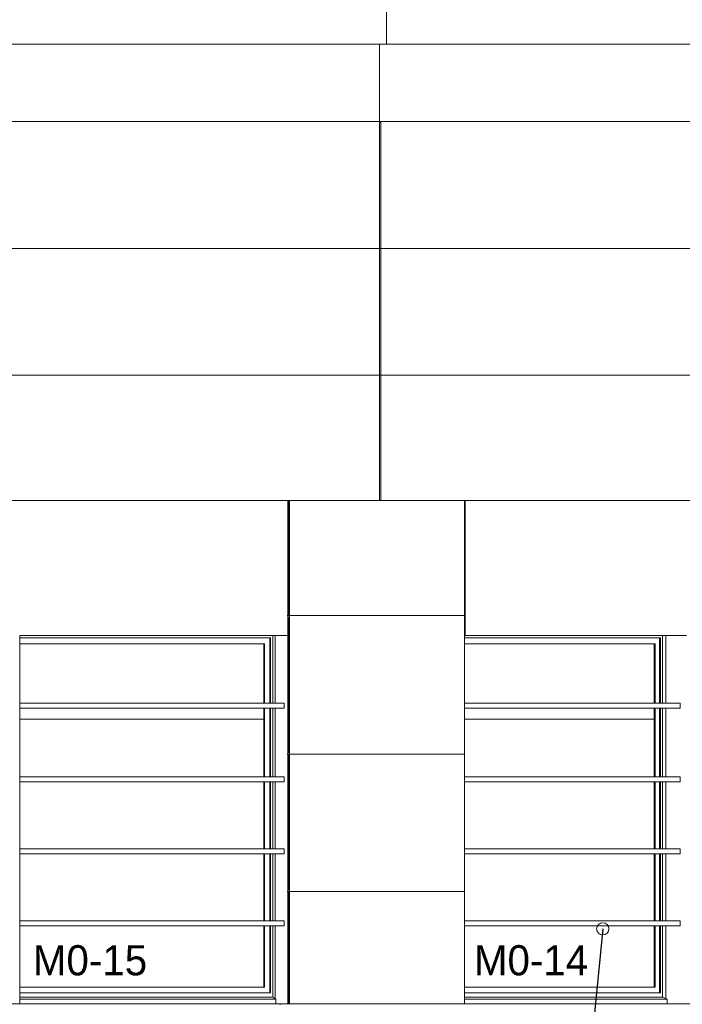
# Model space of a CAD drawing. Header units: millimetres. Extents: x 52659 to 1698020, y -10054 to 104697.
# Tile 45 of 223: x 155721 to 159677, y 5975 to 11855. Entities that reach past the tile are written whole.
import ezdxf

# ---------------------------------------------------------------- set-up
doc = ezdxf.new("R2010")
doc.units = ezdxf.units.MM
doc.header["$MEASUREMENT"] = 0
for name, color, linetype in [('00-00 nomenclature fenetres amphi 300', 7, 'Continuous'), ('02-06 Poutre.Construction', 7, 'Continuous'), ('05-02 Cotation 200ème 100ème.Cotations', 7, 'Continuous'), ('06-05 Etiquette.Texte', 7, 'Continuous'), ('08-01 2D Dessin général.2D', 7, 'Continuous'), ('A-GLAZ-____-OTLN.Modèle IFC', 7, 'Continuous'), ('A-WALL-____-OTLN.Modèle IFC', 7, 'Continuous'), ('IFC Calque.Modèle IFC', 7, 'Continuous')]:
    doc.layers.add(name, color=color, linetype=linetype)
doc.styles.add('STYLE_GENERE_3', font='ARIALN.TTF')
doc.styles.add('STYLE_GENERE_5', font='txt')
doc.dimstyles.new('STYLE_GENERE__1', dxfattribs={"dimtxt": 200, "dimasz": 95, "dimexe": 0.18, "dimexo": 100, "dimgap": 0, "dimtad": 0, "dimlfac": 0.001, "dimzin": 0, "dimdsep": 46, "dimtxsty": 'STYLE_GENERE_3', "dimblk": 'ARROWHEAD_6', "dimblk1": 'ARROWHEAD_6', "dimblk2": 'ARROWHEAD_6', "dimcen": 0.09, "dimclrd": 7, "dimclre": 7, "dimclrt": 7, "dimazin": 0, "dimtfac": 1, "dimtdec": 4, "dimtmove": 2, "dimatfit": 3, "dimfxl": 1, "dimtolj": 1, "dimtzin": 0, "dimarcsym": 0})
doc.dimstyles.new('STYLE_GENERE__2', dxfattribs={"dimtxt": 200, "dimasz": 95, "dimexe": 0.18, "dimexo": 100, "dimgap": 0, "dimtad": 0, "dimlfac": 0.001, "dimzin": 0, "dimdsep": 46, "dimtxsty": 'STYLE_GENERE_3', "dimblk": 'ARROWHEAD_6', "dimblk1": 'ARROWHEAD_6', "dimblk2": 'ARROWHEAD_6', "dimcen": 0.09, "dimclrd": 7, "dimclre": 7, "dimclrt": 7, "dimazin": 0, "dimtfac": 1, "dimtdec": 4, "dimtmove": 0, "dimatfit": 3, "dimfxl": 1, "dimtolj": 1, "dimtzin": 0, "dimarcsym": 0})
doc.dimstyles.new('STYLE_GENERE__4', dxfattribs={"dimtxt": 0.18, "dimasz": 145.92, "dimexe": 0.18, "dimexo": 0.0625, "dimgap": 0, "dimtad": 0, "dimtih": 1, "dimtoh": 1, "dimdec": 4, "dimzin": 0, "dimdsep": 46, "dimcen": 0.09, "dimadec": 0, "dimazin": 0, "dimtfac": 1, "dimtdec": 4, "dimtmove": 0, "dimatfit": 3, "dimldrblk": 'ARROWHEAD_1', "dimfxl": 1, "dimtolj": 1, "dimtzin": 0, "dimarcsym": 0})

# ---------------------------------------------------------------- blocks, each defined once
blk = doc.blocks.new('Élément de coupe_31_1', base_point=(131932.7, 5158.1))
at = {"layer": 'A-WALL-____-OTLN.Modèle IFC', "color": 7, "linetype": 'Continuous', "lineweight": 18}
for p, q in [((155970, 5978.1), (155326.2, 5978.1)), ((156613.8, 5978.1), (155970, 5978.1)), ((156935.7, 5978.1), (156613.8, 5978.1)), ((157257.7, 5978.1), (156935.7, 5978.1)), ((157279.7, 5975.2), (157257.7, 5978.1)), ((157257.7, 5978.1), (157274.4, 5976.4)), ((157628.7, 5978.1), (157257.7, 5978.1)), ((157272.1, 5976.8), (157274.4, 5976.4)), ((157274.4, 5976.4), (157278.3, 5975.4)), ((157999.8, 5978.1), (157628.7, 5978.1)), ((158359.4, 5978.1), (157999.8, 5978.1)), ((158719, 5978.1), (158359.4, 5978.1)), ((159065.9, 5978.1), (158719, 5978.1)), ((159412.8, 5978.1), (159065.9, 5978.1)), ((159745.8, 5978.1), (159412.8, 5978.1))]:
    blk.add_line(p, q, dxfattribs=at)
blk = doc.blocks.new('Élément de coupe_38_1', base_point=(131932.7, 5158.1))
at = {"layer": 'A-WALL-____-OTLN.Modèle IFC', "color": 7, "linetype": 'Continuous', "lineweight": 9}
for p, q in [((155721.3, 5978.1), (155721.3, 8178.1)), ((155983.9, 8178.1), (155721.3, 8178.1)), ((156291.1, 8178.1), (155983.9, 8178.1)), ((156593.9, 8178.1), (156291.1, 8178.1)), ((156892.1, 8178.1), (156593.9, 8178.1)), ((157185.4, 8178.1), (156892.1, 8178.1)), ((157322.9, 8178.1), (157185.4, 8178.1)), ((157245.9, 7773.1), (157245.9, 8178.1)), ((158376.6, 5978.1), (158376.6, 8178.1)), ((158568.6, 8178.1), (158376.6, 8178.1)), ((158826.8, 8178.1), (158568.6, 8178.1)), ((159078.4, 8178.1), (158826.8, 8178.1)), ((159323, 8178.1), (159078.4, 8178.1)), ((159560.5, 8178.1), (159323, 8178.1)), ((159560.5, 8178.1), (159701, 8178.1)), ((159579.1, 7773.1), (159579.1, 8178.1)), ((157245.9, 7333.1), (157245.9, 7743.1)), ((159579.1, 7333.1), (159579.1, 7743.1)), ((157322.6, 7478.1), (157322.6, 7468.1)), ((157245.9, 6903.1), (157245.9, 7303.1)), ((159579.1, 6903.1), (159579.1, 7303.1)), ((157245.9, 6473.1), (157245.9, 6873.1)), ((159579.1, 6473.1), (159579.1, 6873.1)), ((157322.6, 6658.1), (157322.6, 6648.1)), ((157245.9, 6009.4), (157245.9, 6443.1)), ((159579.1, 6009.4), (159579.1, 6443.1))]:
    blk.add_line(p, q, dxfattribs=at)
blk = doc.blocks.new('Élément de coupe_42_1', base_point=(131932.7, 5158.1))
at = {"layer": 'IFC Calque.Modèle IFC', "color": 7, "linetype": 'Continuous', "lineweight": 5}
for p, q in [((157322.9, 8178.1), (157322.9, 8983.1)), ((157326.2, 8298.1), (157326.2, 8983.1)), ((157331.4, 5978.1), (157331.4, 8983.1)), ((157326.2, 7478.1), (157326.2, 8288.1)), ((157326.2, 6658.1), (157326.2, 7468.1)), ((157326.2, 5978.1), (157326.2, 6648.1))]:
    blk.add_line(p, q, dxfattribs=at)
at = {"layer": 'IFC Calque.Modèle IFC', "color": 7, "linetype": 'Continuous', "lineweight": 9}
for p, q in [((157326.2, 8298.1), (157322.9, 8298.1)), ((157331.4, 8298.1), (157326.2, 8298.1)), ((157331.4, 8288.1), (157331.4, 8298.1)), ((157322.9, 8288.1), (157326.2, 8288.1)), ((157326.2, 8288.1), (157331.4, 8288.1)), ((157322.6, 7478.1), (157322.6, 8178.1)), ((157326.2, 7478.1), (157322.6, 7478.1)), ((157322.6, 7468.1), (157326.2, 7468.1)), ((157322.6, 6658.1), (157322.6, 7468.1)), ((157331.4, 7478.1), (157326.2, 7478.1)), ((157326.2, 7468.1), (157331.4, 7468.1)), ((157331.4, 7468.1), (157331.4, 7478.1)), ((157326.2, 6658.1), (157322.6, 6658.1)), ((157322.6, 5978.1), (157322.6, 6648.1)), ((157322.6, 6648.1), (157326.2, 6648.1)), ((157331.4, 6658.1), (157326.2, 6658.1)), ((157326.2, 6648.1), (157331.4, 6648.1)), ((157331.4, 6648.1), (157331.4, 6658.1))]:
    blk.add_line(p, q, dxfattribs=at)
blk = doc.blocks.new('Élément de coupe_47_1', base_point=(131932.7, 5158.1))
at = {"layer": 'A-GLAZ-____-OTLN.Modèle IFC', "color": 7, "linetype": 'Continuous', "lineweight": 18}
for p, q in [((157232.3, 8178.1), (157232.3, 7773.1)), ((155721.3, 8163.1), (157218.9, 8163.1)), ((155721.3, 8128.1), (157183.2, 8128.1)), ((157179.1, 7773.1), (157179.1, 8128.1)), ((157183.2, 8128.1), (157183.2, 7773.1)), ((157214.4, 8163.1), (157214.4, 7773.1)), ((157218.9, 8163.1), (157218.9, 7773.1)), ((157179.1, 7678.1), (157179.1, 7743.1)), ((157183.2, 7743.1), (157183.2, 7333.1)), ((157214.4, 7743.1), (157214.4, 7333.1)), ((157218.9, 7743.1), (157218.9, 7333.1)), ((157232.3, 7743.1), (157232.3, 7333.1)), ((155721.3, 7678.1), (157179.1, 7678.1)), ((157179.1, 7333.1), (157179.1, 7678.1)), ((157179.1, 6903.1), (157179.1, 7303.1)), ((157183.2, 7303.1), (157183.2, 6903.1)), ((157214.4, 7303.1), (157214.4, 6903.1)), ((157218.9, 7303.1), (157218.9, 6903.1)), ((157232.3, 7303.1), (157232.3, 6903.1)), ((157179.1, 6473.1), (157179.1, 6873.1)), ((157183.2, 6873.1), (157183.2, 6473.1)), ((157214.4, 6873.1), (157214.4, 6473.1)), ((157218.9, 6873.1), (157218.9, 6473.1)), ((157232.3, 6873.1), (157232.3, 6473.1)), ((157179.1, 6078.1), (157179.1, 6443.1)), ((157183.2, 6443.1), (157183.2, 6078.1)), ((157214.4, 6443.1), (157214.4, 6043.1)), ((157218.9, 6443.1), (157218.9, 6043.1)), ((157232.3, 6443.1), (157232.3, 6017.4)), ((157183.2, 6078.1), (155721.3, 6078.1)), ((157218.9, 6043.1), (155721.3, 6043.1)), ((155721.3, 6017.4), (157232.3, 6017.4)), ((155721.3, 6006.7), (157250.4, 6006.7)), ((157232.3, 6017.4), (157250.4, 6006.7)), ((157250.4, 6006.7), (157250.4, 5978.1))]:
    blk.add_line(p, q, dxfattribs=at)
blk = doc.blocks.new('Élément de coupe_48_1', base_point=(131932.7, 5158.1))
at = {"layer": 'A-GLAZ-____-OTLN.Modèle IFC', "color": 7, "linetype": 'Continuous', "lineweight": 18}
for p, q in [((159558.8, 8178.1), (159558.8, 7773.1)), ((158376.6, 8163.1), (159547.7, 8163.1)), ((158376.6, 8128.1), (159515.2, 8128.1)), ((159509.1, 7773.1), (159509.1, 8128.1)), ((159515.2, 8128.1), (159515.2, 7773.1)), ((159540.9, 8163.1), (159540.9, 7773.1)), ((159547.7, 8163.1), (159547.7, 7773.1)), ((159509.1, 7678.1), (159509.1, 7743.1)), ((159515.2, 7743.1), (159515.2, 7333.1)), ((159540.9, 7743.1), (159540.9, 7333.1)), ((159547.7, 7743.1), (159547.7, 7333.1)), ((159558.8, 7743.1), (159558.8, 7333.1)), ((158376.6, 7678.1), (159509.1, 7678.1)), ((159509.1, 7333.1), (159509.1, 7678.1)), ((159509.1, 6903.1), (159509.1, 7303.1)), ((159515.2, 7303.1), (159515.2, 6903.1)), ((159540.9, 7303.1), (159540.9, 6903.1)), ((159547.7, 7303.1), (159547.7, 6903.1)), ((159558.8, 7303.1), (159558.8, 6903.1)), ((159509.1, 6473.1), (159509.1, 6873.1)), ((159515.2, 6873.1), (159515.2, 6473.1)), ((159540.9, 6873.1), (159540.9, 6473.1)), ((159547.7, 6873.1), (159547.7, 6473.1)), ((159558.8, 6873.1), (159558.8, 6473.1)), ((159509.1, 6078.1), (159509.1, 6443.1)), ((159515.2, 6443.1), (159515.2, 6078.1)), ((159540.9, 6443.1), (159540.9, 6043.1)), ((159547.7, 6443.1), (159547.7, 6043.1)), ((159558.8, 6443.1), (159558.8, 6017.4)), ((159515.2, 6078.1), (158376.6, 6078.1)), ((159547.7, 6043.1), (158376.6, 6043.1)), ((158376.6, 6017.4), (159558.8, 6017.4)), ((158376.6, 6006.7), (159585.8, 6006.7)), ((159558.8, 6017.4), (159585.8, 6006.7)), ((159585.8, 6006.7), (159585.8, 5978.1))]:
    blk.add_line(p, q, dxfattribs=at)
blk = doc.blocks.new('Élément de coupe_68_1', base_point=(131932.7, 5158.1))
at = {"layer": 'A-WALL-____-OTLN.Modèle IFC', "color": 7, "linetype": 'Continuous', "lineweight": 9}
for p, q in [((155622.4, 11708.1), (155935, 11708.1)), ((155935, 11708.1), (156243.6, 11708.1)), ((156243.6, 11708.1), (156547.8, 11708.1)), ((156547.8, 11708.1), (156847.4, 11708.1)), ((156847.4, 11708.1), (157142.1, 11708.1)), ((157142.1, 11708.1), (157431.6, 11708.1)), ((157431.6, 11708.1), (157715.8, 11708.1)), ((157715.8, 11708.1), (157994.2, 11708.1)), ((157994.2, 11708.1), (158266.7, 11708.1)), ((158266.7, 11708.1), (158533.1, 11708.1)), ((158533.1, 11708.1), (158793, 11708.1)), ((158793, 11708.1), (159046.3, 11708.1)), ((159046.3, 11708.1), (159292.6, 11708.1)), ((159292.6, 11708.1), (159531.9, 11708.1)), ((159531.9, 11708.1), (159763.8, 11708.1)), ((155622.4, 8983.1), (155935, 8983.1)), ((155935, 8983.1), (156243.6, 8983.1)), ((156243.6, 8983.1), (156547.8, 8983.1)), ((156547.8, 8983.1), (156847.4, 8983.1)), ((156847.4, 8983.1), (157142.1, 8983.1)), ((157142.1, 8983.1), (157431.6, 8983.1)), ((157431.6, 8983.1), (157715.8, 8983.1)), ((157715.8, 8983.1), (157994.2, 8983.1)), ((157994.2, 8983.1), (158266.7, 8983.1)), ((158266.7, 8983.1), (158533.1, 8983.1)), ((158533.1, 8983.1), (158793, 8983.1)), ((158793, 8983.1), (159046.3, 8983.1)), ((159046.3, 8983.1), (159292.6, 8983.1)), ((159292.6, 8983.1), (159531.9, 8983.1)), ((159531.9, 8983.1), (159763.8, 8983.1))]:
    blk.add_line(p, q, dxfattribs=at)
blk = doc.blocks.new('Élément de coupe_70_1', base_point=(131932.7, 5158.1))
at = {"layer": 'IFC Calque.Modèle IFC', "color": 7, "linetype": 'Continuous', "lineweight": 5}
for p, q in [((157869.2, 11243.1), (157877.5, 11243.1)), ((157869.2, 8983.1), (157869.2, 11243.1)), ((157877.5, 8983.1), (157877.5, 11243.1)), ((157869.2, 8983.1), (157877.5, 8983.1))]:
    blk.add_line(p, q, dxfattribs=at)
blk = doc.blocks.new('Élément de coupe_566_1', base_point=(131932.7, 5158.1))
at = {"layer": '02-06 Poutre.Construction', "color": 7, "linetype": 'Continuous', "lineweight": 9}
for p, q in [((159663.4, 7773.1), (158376.6, 7773.1)), ((159663.4, 7743.1), (159663.4, 7773.1)), ((159663.4, 7743.1), (158376.6, 7743.1))]:
    blk.add_line(p, q, dxfattribs=at)
blk = doc.blocks.new('Élément de coupe_567_1', base_point=(131932.7, 5158.1))
at = {"layer": '02-06 Poutre.Construction', "color": 7, "linetype": 'Continuous', "lineweight": 9}
for p, q in [((159663.4, 7333.1), (158376.6, 7333.1)), ((159663.4, 7303.1), (158376.6, 7303.1)), ((159663.4, 7303.1), (159663.4, 7333.1))]:
    blk.add_line(p, q, dxfattribs=at)
blk = doc.blocks.new('Élément de coupe_568_1', base_point=(131932.7, 5158.1))
at = {"layer": '02-06 Poutre.Construction', "color": 7, "linetype": 'Continuous', "lineweight": 9}
for p, q in [((159663.4, 6903.1), (158376.6, 6903.1)), ((159663.4, 6873.1), (159663.4, 6903.1)), ((159663.4, 6873.1), (158376.6, 6873.1))]:
    blk.add_line(p, q, dxfattribs=at)
blk = doc.blocks.new('Élément de coupe_569_1', base_point=(131932.7, 5158.1))
at = {"layer": '02-06 Poutre.Construction', "color": 7, "linetype": 'Continuous', "lineweight": 9}
for p, q in [((159663.4, 6473.1), (158376.6, 6473.1)), ((159663.4, 6443.1), (159663.4, 6473.1)), ((159663.4, 6443.1), (158376.6, 6443.1))]:
    blk.add_line(p, q, dxfattribs=at)
blk = doc.blocks.new('Élément de coupe_570_1', base_point=(131932.7, 5158.1))
at = {"layer": '02-06 Poutre.Construction', "color": 7, "linetype": 'Continuous', "lineweight": 9}
for p, q in [((157300.1, 7773.1), (155721.3, 7773.1)), ((157300.1, 7743.1), (157300.1, 7773.1)), ((157300.1, 7743.1), (155721.3, 7743.1))]:
    blk.add_line(p, q, dxfattribs=at)
blk = doc.blocks.new('Élément de coupe_571_1', base_point=(131932.7, 5158.1))
at = {"layer": '02-06 Poutre.Construction', "color": 7, "linetype": 'Continuous', "lineweight": 9}
for p, q in [((157300.1, 7333.1), (155721.3, 7333.1)), ((157300.1, 7303.1), (155721.3, 7303.1)), ((157300.1, 7303.1), (157300.1, 7333.1))]:
    blk.add_line(p, q, dxfattribs=at)
blk = doc.blocks.new('Élément de coupe_572_1', base_point=(131932.7, 5158.1))
at = {"layer": '02-06 Poutre.Construction', "color": 7, "linetype": 'Continuous', "lineweight": 9}
for p, q in [((157300.1, 6903.1), (155721.3, 6903.1)), ((157300.1, 6873.1), (157300.1, 6903.1)), ((157300.1, 6873.1), (155721.3, 6873.1))]:
    blk.add_line(p, q, dxfattribs=at)
blk = doc.blocks.new('Élément de coupe_573_1', base_point=(131932.7, 5158.1))
at = {"layer": '02-06 Poutre.Construction', "color": 7, "linetype": 'Continuous', "lineweight": 9}
for p, q in [((157300.1, 6473.1), (155721.3, 6473.1)), ((157300.1, 6443.1), (157300.1, 6473.1)), ((157300.1, 6443.1), (155721.3, 6443.1))]:
    blk.add_line(p, q, dxfattribs=at)
blk = doc.blocks.new('Élément de coupe_594_1', base_point=(131932.7, 5158.1))
at = {"layer": 'IFC Calque.Modèle IFC', "color": 7, "linetype": 'Continuous', "lineweight": 5}
blk.add_line((158380.4, 8178.1), (158380.4, 8983.1), dxfattribs=at)
blk = doc.blocks.new('*D759', base_point=(131932.7, 5158.1))
at = {"layer": '05-02 Cotation 200ème 100ème.Cotations', "color": 7, "linetype": 'Continuous', "lineweight": 25, "transparency": 16777216}
for p, q in [((135853.9, 6358.1), (135953.9, 6258.1)), ((135853.9, 5312.9), (135953.9, 5212.9))]:
    blk.add_line(p, q, dxfattribs=at)
at = {"layer": '05-02 Cotation 200ème 100ème.Cotations', "color": 7, "linetype": 'Continuous', "lineweight": 13, "transparency": 16777216}
for p, q in [((135997.7, 6308.1), (135810.2, 6308.1)), ((135903.9, 6034.3), (135903.9, 6308.1)), ((135903.9, 5262.9), (135903.9, 5536.6)), ((135997.7, 5262.9), (135810.2, 5262.9)), ((135903.9, 5187.9), (135903.9, 5262.9))]:
    blk.add_line(p, q, dxfattribs=at)
at = {"layer": '05-02 Cotation 200ème 100ème.Cotations', "color": 7, "lineweight": 9, "transparency": 16777216, "insert": (136003.9, 5561.5), "char_height": 200, "attachment_point": 7, "rotation": 90, "style": 'STYLE_GENERE_3'}
blk.add_mtext('\\A1;1,05', dxfattribs=at)
blk = doc.blocks.new('ARROWHEAD_6')
at = {"color": 0, "linetype": 'Continuous', "lineweight": 0}
for p, q in [((0, 0), (-1, 0)), ((-0.5, -0.5), (0.5, 0.5))]:
    blk.add_line(p, q, dxfattribs=at)
blk = doc.blocks.new('*D760', base_point=(131932.7, 5158.1))
at = {"layer": '05-02 Cotation 200ème 100ème.Cotations', "color": 7, "linetype": 'Continuous', "lineweight": 25, "transparency": 16777216}
for p, q in [((135853.9, 8708.1), (135953.9, 8608.1)), ((135853.9, 6358.1), (135953.9, 6258.1))]:
    blk.add_line(p, q, dxfattribs=at)
at = {"layer": '05-02 Cotation 200ème 100ème.Cotations', "color": 7, "linetype": 'Continuous', "lineweight": 13, "transparency": 16777216}
for p, q in [((135997.7, 8658.1), (135810.2, 8658.1)), ((135903.9, 7731.9), (135903.9, 8658.1)), ((135903.9, 6308.1), (135903.9, 7234.2)), ((135997.7, 6308.1), (135810.2, 6308.1))]:
    blk.add_line(p, q, dxfattribs=at)
at = {"layer": '05-02 Cotation 200ème 100ème.Cotations', "color": 7, "lineweight": 9, "transparency": 16777216, "insert": (136003.9, 7259.1), "char_height": 200, "attachment_point": 7, "rotation": 90, "style": 'STYLE_GENERE_3'}
blk.add_mtext('\\A1;2,35', dxfattribs=at)
blk = doc.blocks.new('*D761', base_point=(131932.7, 5158.1))
at = {"layer": '05-02 Cotation 200ème 100ème.Cotations', "color": 7, "linetype": 'Continuous', "lineweight": 25, "transparency": 16777216}
for p, q in [((135853.9, 9772.9), (135953.9, 9672.9)), ((135853.9, 8708.1), (135953.9, 8608.1))]:
    blk.add_line(p, q, dxfattribs=at)
at = {"layer": '05-02 Cotation 200ème 100ème.Cotations', "color": 7, "linetype": 'Continuous', "lineweight": 13, "transparency": 16777216}
for p, q in [((135997.7, 9722.9), (135810.2, 9722.9)), ((135903.9, 9439.3), (135903.9, 9722.9)), ((135903.9, 8658.1), (135903.9, 8941.6)), ((135997.7, 8658.1), (135810.2, 8658.1))]:
    blk.add_line(p, q, dxfattribs=at)
at = {"layer": '05-02 Cotation 200ème 100ème.Cotations', "color": 7, "lineweight": 9, "transparency": 16777216, "insert": (136003.9, 8966.5), "char_height": 200, "attachment_point": 7, "rotation": 90, "style": 'STYLE_GENERE_3'}
blk.add_mtext('\\A1;1,06', dxfattribs=at)
blk = doc.blocks.new('*D762', base_point=(131932.7, 5158.1))
at = {"layer": '05-02 Cotation 200ème 100ème.Cotations', "color": 7, "linetype": 'Continuous', "lineweight": 25, "transparency": 16777216}
for p, q in [((135853.9, 11058.1), (135953.9, 10958.1)), ((135853.9, 9772.9), (135953.9, 9672.9))]:
    blk.add_line(p, q, dxfattribs=at)
at = {"layer": '05-02 Cotation 200ème 100ème.Cotations', "color": 7, "linetype": 'Continuous', "lineweight": 13, "transparency": 16777216}
for p, q in [((135997.7, 11008.1), (135810.2, 11008.1)), ((135903.9, 10614.3), (135903.9, 11008.1)), ((135903.9, 9722.9), (135903.9, 10116.6)), ((135997.7, 9722.9), (135810.2, 9722.9))]:
    blk.add_line(p, q, dxfattribs=at)
at = {"layer": '05-02 Cotation 200ème 100ème.Cotations', "color": 7, "lineweight": 9, "transparency": 16777216, "char_height": 200, "attachment_point": 7, "rotation": 90, "style": 'STYLE_GENERE_3'}
for s, insert in [('\\A1;0,35', (135861, 10961.3)), ('\\A1;1,29', (136003.9, 10141.5))]:
    blk.add_mtext(s, dxfattribs=dict(at, insert=insert))
blk = doc.blocks.new('*D763', base_point=(131932.7, 5158.1))
at = {"layer": '05-02 Cotation 200ème 100ème.Cotations', "color": 7, "linetype": 'Continuous', "lineweight": 25, "transparency": 16777216}
for p, q in [((135853.9, 11412.6), (135953.9, 11312.6)), ((135853.9, 11058.1), (135953.9, 10958.1))]:
    blk.add_line(p, q, dxfattribs=at)
at = {"layer": '05-02 Cotation 200ème 100ème.Cotations', "color": 7, "linetype": 'Continuous', "lineweight": 13, "transparency": 16777216}
for p, q in [((135997.7, 11362.6), (135810.2, 11362.6)), ((135903.9, 11008.1), (135903.9, 11362.6)), ((135997.7, 11008.1), (135810.2, 11008.1))]:
    blk.add_line(p, q, dxfattribs=at)
blk = doc.blocks.new('*D764', base_point=(131932.7, 5158.1))
at = {"layer": '05-02 Cotation 200ème 100ème.Cotations', "color": 7, "linetype": 'Continuous', "lineweight": 13, "transparency": 16777216}
for p, q in [((135997.7, 14408.1), (135810.2, 14408.1)), ((135903.9, 13134.2), (135903.9, 14408.1)), ((135903.9, 11362.6), (135903.9, 12636.5)), ((135997.7, 11362.6), (135810.2, 11362.6))]:
    blk.add_line(p, q, dxfattribs=at)
at = {"layer": '05-02 Cotation 200ème 100ème.Cotations', "color": 7, "linetype": 'Continuous', "lineweight": 25, "transparency": 16777216}
for p, q in [((135853.9, 14458.1), (135953.9, 14358.1)), ((135853.9, 11412.6), (135953.9, 11312.6))]:
    blk.add_line(p, q, dxfattribs=at)
at = {"layer": '05-02 Cotation 200ème 100ème.Cotations', "color": 7, "lineweight": 9, "transparency": 16777216, "char_height": 200, "attachment_point": 7, "rotation": 90, "style": 'STYLE_GENERE_3'}
for s, insert in [('\\A1;0,40', (135861, 14381.8)), ('\\A1;3,05', (136003.9, 12661.3))]:
    blk.add_mtext(s, dxfattribs=dict(at, insert=insert))
blk = doc.blocks.new('ARROWHEAD_1')
at = {"color": 0, "linetype": 'Continuous', "lineweight": 0}
blk.add_line((0, 0), (-1, 0), dxfattribs=at)
blk.add_circle((0, 0), 0.25, dxfattribs=at)

msp = doc.modelspace()

# ---------------------------------------------------------------- linework, layer by layer
at = {"layer": '08-01 2D Dessin général.2D', "color": 7, "linetype": 'Continuous', "lineweight": 9}
msp.add_line((157911.721, 11708.072), (157911.721, 12248.072), dxfattribs=at)
at = {"layer": '08-01 2D Dessin général.2D', "color": 7, "linetype": 'Continuous', "lineweight": 13}
for p, q in [((157869.239, 11243.072), (157869.239, 11708.072)), ((151492.668, 11248.072), (162692.668, 11248.072)), ((151492.668, 10488.072), (162692.668, 10488.072)), ((152692.668, 9733.072), (162692.668, 9733.072)), ((158376.617, 8178.072), (158376.617, 8983.072)), ((157317.659, 8298.072), (158376.617, 8298.072)), ((157317.659, 7468.072), (158376.617, 7468.072)), ((157317.659, 6648.072), (158376.617, 6648.072))]:
    msp.add_line(p, q, dxfattribs=at)

# ---------------------------------------------------------------- block references
at = {"layer": '02-06 Poutre.Construction', "lineweight": 0}
for name in ['Élément de coupe_570_1', 'Élément de coupe_566_1', 'Élément de coupe_571_1', 'Élément de coupe_567_1', 'Élément de coupe_572_1', 'Élément de coupe_568_1', 'Élément de coupe_573_1', 'Élément de coupe_569_1']:
    msp.add_blockref(name, (131932.668, 5158.072), dxfattribs=at)
at = {"layer": 'A-GLAZ-____-OTLN.Modèle IFC', "lineweight": 0}
for name in ['Élément de coupe_47_1', 'Élément de coupe_48_1']:
    msp.add_blockref(name, (131932.668, 5158.072), dxfattribs=at)
at = {"layer": 'A-WALL-____-OTLN.Modèle IFC', "lineweight": 0}
for name in ['Élément de coupe_68_1', 'Élément de coupe_38_1', 'Élément de coupe_31_1']:
    msp.add_blockref(name, (131932.668, 5158.072), dxfattribs=at)
at = {"layer": 'IFC Calque.Modèle IFC', "lineweight": 0}
for name in ['Élément de coupe_70_1', 'Élément de coupe_42_1', 'Élément de coupe_594_1']:
    msp.add_blockref(name, (131932.668, 5158.072), dxfattribs=at)

# ---------------------------------------------------------------- texts
at = {"layer": '00-00 nomenclature fenetres amphi 300', "color": 7, "linetype": 'Continuous', "lineweight": 9, "char_height": 180, "attachment_point": 5, "style": 'STYLE_GENERE_5'}
for s, insert in [('\\A1;M0-15', (156141.042, 6237.063)), ('\\A1;M0-14', (158773.948, 6237.063))]:
    msp.add_mtext(s, dxfattribs=dict(at, insert=insert))

# ---------------------------------------------------------------- dimensions: what is measured, and where the dimension line sits
at = {"layer": '05-02 Cotation 200ème 100ème.Cotations', "color": 7, "linetype": 'Continuous', "lineweight": 13}
for base, p1, p2, dimstyle, picture, middle in [((135903.901, 14408.072), (220897.887, 11362.595), (220602.668, 14408.072), 'STYLE_GENERE__2', '*D764', (135903.901, 12921.098)), ((135903.901, 11008.072), (221690.249, 9722.862), (220602.668, 11008.072), 'STYLE_GENERE__2', '*D762', (135903.901, 10401.231)), ((135903.901, 11362.595), (220602.668, 11008.072), (220897.887, 11362.595), 'STYLE_GENERE__1', '*D763', (135761.044, 11221.098)), ((135903.901, 9722.862), (136794.464, 8658.072), (221690.249, 9722.862), 'STYLE_GENERE__2', '*D761', (135903.901, 9226.231)), ((135903.901, 8658.072), (220602.668, 6308.064), (136794.464, 8658.072), 'STYLE_GENERE__2', '*D760', (135903.901, 7518.832)), ((135903.901, 6308.064), (221102.423, 5262.867), (220602.668, 6308.064), 'STYLE_GENERE__2', '*D759', (135903.901, 5821.23))]:
    dim = msp.add_linear_dim(base=base, p1=p1, p2=p2, angle=90, dimstyle=dimstyle, dxfattribs=at)
    dim.commit()
    dim.dimension.update_dxf_attribs({"geometry": picture, "text_midpoint": middle, "dimtype": 160, "text_rotation": 90})

# ---------------------------------------------------------------- leaders
at = {"layer": '06-05 Etiquette.Texte', "color": 7, "linetype": 'Continuous', "lineweight": 9, "annotation_type": 0, "has_hookline": 1, "hookline_direction": 0, "text_width": 3200}
msp.add_leader([(159202.066, 6425.637), (159056.146, 4941.018), (159202.066, 4941.018)], dimstyle='STYLE_GENERE__4', dxfattribs=at)

doc.saveas('drawing.dxf')
